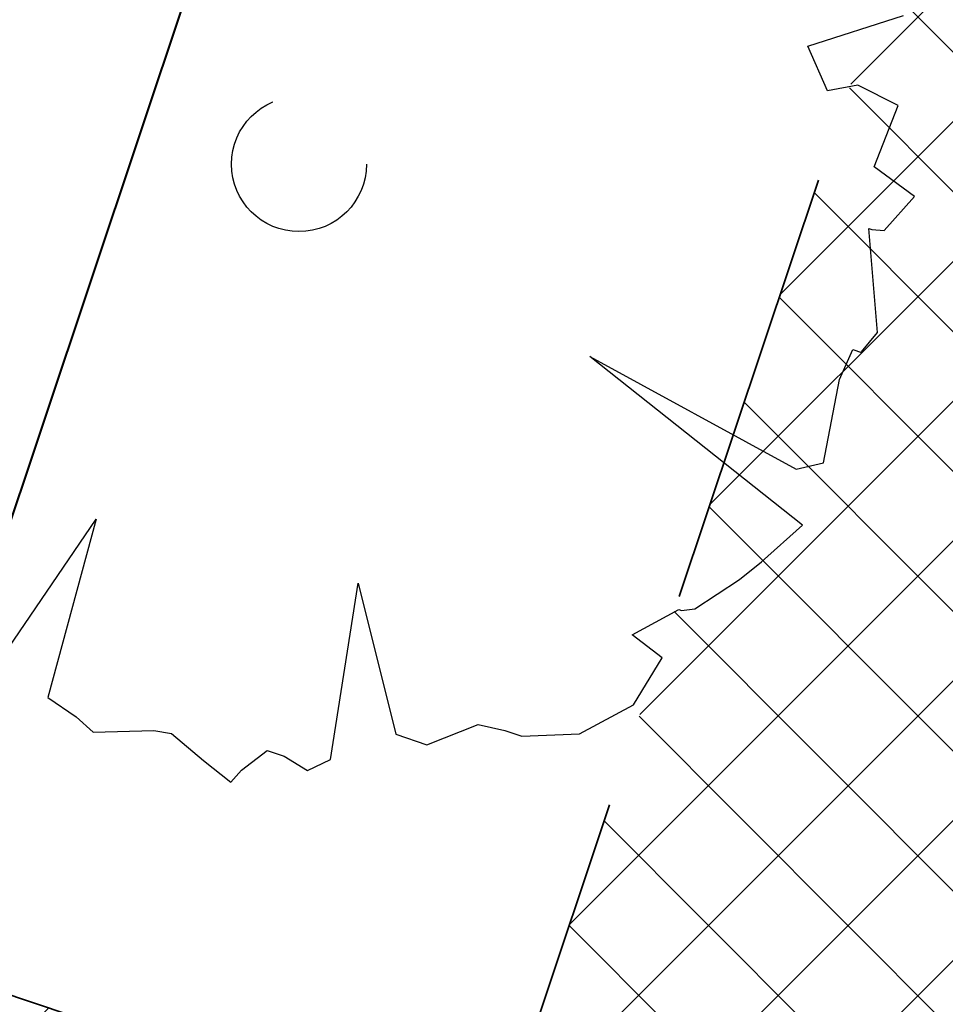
# Model space of a CAD drawing. Header units: metres. Extents: x 6599594 to 6600699, y 5687867 to 5691114.
# Tile 174 of 256: x 6599945.96 to 6599948.06, y 5688868.37 to 5688870.61. Entities that reach past the tile are written whole.
import ezdxf

# ---------------------------------------------------------------- set-up
doc = ezdxf.new("R2010")
doc.units = ezdxf.units.M
doc.header["$MEASUREMENT"] = 0
for name, pattern in [('1', [0]), ('3_EGBZ', [1.5, 1, -0.5]), ('BTO', [0]), ('BUG', [1.5, 1, -0.5])]:
    doc.linetypes.add(name, pattern=pattern)
for name, color, linetype, lineweight in [('_dren', 30, '3_EGBZ', 40), ('_kolor chodnik', 50, '1', 5), ('_kolor jezdnia', 4, '1', 0), ('_kolor pobocze', 211, '1', 5), ('_kolor zjazdy kostka', 7, '1', 5), ('_kolor zjazdy tłuczeń', 30, '1', 5), ('_kolor ścieżka @ 1', 10, '1', 0), ('_nasadzenia', 72, 'BUG', 30), ('_obrzeze', 10, 'BUG', 35), ('_podział mój', 201, 'BTO', 40)]:
    doc.layers.add(name, color=color, linetype=linetype, lineweight=lineweight)
doc.layers.add('RS-drzewa projektowane', color=7, linetype='CONTINUOUS')
pattern_1 = [(45, (0, 0), (-0.1414213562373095, 0.1414213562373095), []), (135, (0, 0), (-0.1414213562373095, -0.1414213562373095), [])]

# ---------------------------------------------------------------- blocks, each defined once
blk = doc.blocks.new('d2')
at = {"layer": '_nasadzenia'}
for p, q in [((-293017.5911168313, 28214.7988722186), (-293017.262052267, 28214.90370684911)), ((-293017.5240193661, 28214.64558719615), (-293017.5911168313, 28214.7988722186)), ((-293017.4198706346, 28214.66431921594), (-293017.5240193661, 28214.64558719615)), ((-293017.2806340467, 28214.59501953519), (-293017.4198706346, 28214.66431921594)), ((-293017.3634804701, 28214.38433277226), (-293017.2806340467, 28214.59501953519)), ((-293017.2244893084, 28214.28252699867), (-293017.3634804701, 28214.38433277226)), ((-293017.3293743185, 28214.16627670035), (-293017.2244893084, 28214.28252699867)), ((-293017.3515251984, 28213.81535557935), (-293017.3813259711, 28214.17316373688)), ((-293017.3813259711, 28214.17316373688), (-293017.3716003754, 28214.16984078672)), ((-293017.3716003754, 28214.16984078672), (-293017.3293743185, 28214.16627670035)), ((-293017.4071456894, 28213.74987151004), (-293017.3515251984, 28213.81535557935)), ((-293017.4827541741, 28213.65378966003), (-293017.4364681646, 28213.75747156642)), ((-293017.4364681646, 28213.75747156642), (-293017.4072913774, 28213.74750271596)), ((-293018.340181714, 28213.73353405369), (-293017.6313377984, 28213.34606689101)), ((-293017.6100354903, 28213.15411214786), (-293018.340181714, 28213.73353405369)), ((-293017.5369146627, 28213.36812186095), (-293017.4827541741, 28213.65378966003)), ((-293017.6313377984, 28213.34606689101), (-293017.5369146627, 28213.36812186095)), ((-293020.4486406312, 28212.57052589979), (-293020.0360262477, 28213.17468230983)), ((-293020.0360262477, 28213.17468230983), (-293020.2016862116, 28212.5621920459)), ((-293017.7507446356, 28213.02837527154), (-293017.6100354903, 28213.15411214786)), ((-293017.8259620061, 28212.96716830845), (-293017.7507446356, 28213.02837527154)), ((-293017.9794749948, 28212.86753276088), (-293017.8259620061, 28212.96716830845)), ((-293019.2314686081, 28212.35019368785), (-293019.1358041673, 28212.95519975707)), ((-293019.1358041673, 28212.95519975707), (-293019.0065527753, 28212.43629629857)), ((-293018.0250247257, 28212.86136913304), (-293017.9794749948, 28212.86753276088)), ((-293018.1946652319, 28212.7781072), (-293018.0347503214, 28212.86469208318)), ((-293018.0347503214, 28212.86469208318), (-293018.0250247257, 28212.86136913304)), ((-293018.0912527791, 28212.69932094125), (-293018.1946652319, 28212.7781072)), ((-293018.1899812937, 28212.53751388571), (-293018.0912527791, 28212.69932094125)), ((-293020.2016862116, 28212.5621920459), (-293020.1046756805, 28212.49645645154)), ((-293018.3759947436, 28212.43811947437), (-293018.1899812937, 28212.53751388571)), ((-293020.1046756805, 28212.49645645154), (-293020.0465675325, 28212.44401265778)), ((-293018.8995712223, 28212.3997438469), (-293018.7235287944, 28212.46995511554)), ((-293018.7235287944, 28212.46995511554), (-293018.6326747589, 28212.4497762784)), ((-293020.0465675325, 28212.44401265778), (-293019.8385154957, 28212.44897060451)), ((-293019.8385154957, 28212.44897060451), (-293019.7768382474, 28212.43876061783)), ((-293019.7768382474, 28212.43876061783), (-293019.6670238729, 28212.34692369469)), ((-293019.0065527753, 28212.43629629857), (-293018.8995712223, 28212.3997438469)), ((-293018.6326747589, 28212.4497762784), (-293018.5743211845, 28212.42983857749)), ((-293018.5743211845, 28212.42983857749), (-293018.3759947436, 28212.43811947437)), ((-293019.5372674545, 28212.31345305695), (-293019.4490008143, 28212.38106478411)), ((-293019.4490008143, 28212.38106478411), (-293019.3906472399, 28212.3611270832)), ((-293019.3906472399, 28212.3611270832), (-293019.3097642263, 28212.31176510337)), ((-293019.6670238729, 28212.34692369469), (-293019.5733370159, 28212.2714603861)), ((-293019.3097642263, 28212.31176510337), (-293019.2314686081, 28212.35019368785)), ((-293019.5733370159, 28212.2714603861), (-293019.5372674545, 28212.31345305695))]:
    blk.add_line(p, q, dxfattribs=at)
blk.add_circle((-293019.3393299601, 28214.3936584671), 0.2317757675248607, dxfattribs=at)
blk = doc.blocks.new('hhh')
at = {"layer": '_podział mój'}
blk.add_line((6600012.715234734, 5689068.962127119), (6599853.466151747, 5688593.232024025), dxfattribs=at)

msp = doc.modelspace()

# ---------------------------------------------------------------- hatches: boundary and pattern name
at = {"layer": '_kolor chodnik'}
h = msp.add_hatch(dxfattribs=at)
h.set_pattern_fill('ANSI37', color=256, scale=1.6)
h.set_pattern_definition(pattern_1)
h.paths.add_polyline_path([(6599849.938171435, 5688542.085872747), (6599852.232147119, 5688548.938742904), (6599853.573135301, 5688548.489851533), (6599853.827082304, 5688549.248475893), (6599851.793849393, 5688549.929093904), (6599849.895278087, 5688548.982823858), (6599847.823506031, 5688542.793750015)])
edge = h.paths.add_edge_path()
edge.add_line((6600018.106075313, 5689087.454911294), (6600022.42781917, 5689091.229234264))
edge.add_line((6600022.42781917, 5689091.229234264), (6600020.233254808, 5689093.742094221))
edge.add_line((6600020.233254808, 5689093.742094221), (6600017.159471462, 5689091.057656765))
edge.add_arc((6600023.275194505, 5689085.385140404), 8.34143334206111, 137.1531558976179, 148.8016577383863)
edge.add_line((6600016.140105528, 5689089.706021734), (6600018.106075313, 5689087.454911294))
h.paths.add_polyline_path([(6600038.501784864, 5689187.59229436), (6600037.906968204, 5689187.700586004), (6600037.638296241, 5689186.224843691), (6600038.240083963, 5689186.115282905)])
h.paths.add_polyline_path([(6600069.098302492, 5689360.276020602), (6600068.321239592, 5689360.413462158), (6600068.064048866, 5689358.936495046), (6600068.836639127, 5689358.799546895)])
h.paths.add_polyline_path([(6600082.393785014, 5689362.950258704), (6600082.941124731, 5689366.103121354), (6600081.481377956, 5689366.361351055), (6600080.923159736, 5689363.210828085)])
h.paths.add_polyline_path([(6600074.022236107, 5689388.065861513), (6600072.983907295, 5689388.249860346), (6600072.723374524, 5689386.772538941), (6600073.760538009, 5689386.588865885)])
h.paths.add_polyline_path([(6600105.602402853, 5689486.45426531), (6600106.738797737, 5689489.760539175), (6600105.28818975, 5689490.281952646), (6600104.132785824, 5689486.965912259)])
h.paths.add_polyline_path([(6600132.519778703, 5689678.737346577), (6600131.636986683, 5689678.922259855), (6600131.330470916, 5689677.453953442), (6600132.212256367, 5689677.269208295)])
h.paths.add_polyline_path([(6600156.649397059, 5689798.7449027), (6600156.48800471, 5689797.95886096), (6600157.450195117, 5689797.757316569), (6600157.615023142, 5689798.542205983)])
h.paths.add_polyline_path([(6600189.055358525, 5689948.643107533), (6600187.902868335, 5689948.884512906), (6600187.600024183, 5689947.417400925), (6600188.748131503, 5689947.176379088)])
edge = h.paths.add_edge_path()
edge.add_line((6600204.459383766, 5690032.969035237), (6600204.153258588, 5690031.227801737))
edge.add_arc((6600202.328347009, 5690027.299936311), 4.331100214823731, 41.853001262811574, 65.08011546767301, ccw=False)
edge.add_arc((6600032.903931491, 5690051.979071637), 174.020003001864, 352.8070218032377, 353.495463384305)
edge.add_arc((6600202.372679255, 5690027.343587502), 5.999999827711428, 55.12102442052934, 69.64815978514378)
edge = h.paths.add_edge_path()
edge.add_line((6600205.046027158, 5690040.265402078), (6600204.972740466, 5690038.483452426))
edge.add_arc((6600203.986269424, 5690044.401803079), 5.999999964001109, 279.4630688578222, 294.9140560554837)
edge.add_line((6600206.513819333, 5690038.960158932), (6600206.607027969, 5690041.030672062))
edge.add_arc((6600203.986269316, 5690044.401803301), 4.270000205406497, 284.3702444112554, 307.86193139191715, ccw=False)
edge = h.paths.add_edge_path()
edge.add_arc((6600203.547470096, 5690044.558759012), 6.446878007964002, 324.43500910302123, 356.20133685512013, ccw=False)
edge.add_arc((6600203.986269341, 5690044.401803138), 6.000000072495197, 323.2169970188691, 357.4193489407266)
h.paths.add_polyline_path([(6600208.910055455, 5690121.713696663), (6600208.146285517, 5690121.748120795), (6600207.125602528, 5690121.794124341), (6600209.971605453, 5690121.665851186)])
edge = h.paths.add_edge_path()
edge.add_line((6600238.769818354, 5690481.648294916), (6600240.338176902, 5690490.87374652))
edge.add_line((6600240.338176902, 5690490.87374652), (6600241.251295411, 5690510.829461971))
edge.add_line((6600241.251295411, 5690510.829461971), (6600239.524022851, 5690510.928942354))
edge.add_line((6600239.524022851, 5690510.928942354), (6600238.633343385, 5690491.167757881))
edge.add_line((6600238.633343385, 5690491.167757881), (6600234.579716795, 5690467.661262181))
edge.add_line((6600234.579716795, 5690467.661262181), (6600234.449796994, 5690464.966873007))
edge.add_arc((6600242.443669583, 5690464.607462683), 8.001948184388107, 177.4256737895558, 268.2543056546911)
edge.add_line((6600242.199903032, 5690456.609228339), (6600242.216657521, 5690457.359274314))
edge.add_line((6600242.216657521, 5690457.359274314), (6600242.305257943, 5690458.836738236))
edge.add_arc((6600242.444504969, 5690464.607952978), 5.772894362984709, 177.0298084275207, 268.6178439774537, ccw=False)
edge.add_line((6600236.679365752, 5690464.907083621), (6600236.951876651, 5690470.95443634))
edge.add_line((6600236.951876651, 5690470.95443634), (6600238.15078669, 5690478.210832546))
edge.add_line((6600238.15078669, 5690478.210832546), (6600238.769818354, 5690481.648294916))
h.paths.add_polyline_path([(6600238.769818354, 5690481.648294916), (6600238.15078669, 5690478.210832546), (6600239.670056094, 5690477.930590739), (6600240.266710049, 5690481.376366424)])
edge = h.paths.add_edge_path()
edge.add_line((6600223.366500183, 5690460.339976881), (6600223.278629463, 5690457.997544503))
edge.add_arc((6600220.967166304, 5690465.656339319), 7.999999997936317, 286.7940807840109, 300.2738222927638)
edge.add_line((6600225.000231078, 5690458.747331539), (6600225.240084, 5690461.623695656))
edge.add_arc((6600221.105749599, 5690465.648640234), 5.76999998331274, 293.06724424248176, 315.7681070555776, ccw=False)
edge = h.paths.add_edge_path()
edge.add_arc((6600220.025145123, 5690444.676291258), 5.770000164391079, 37.996647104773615, 59.94382588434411, ccw=False)
edge.add_line((6600224.572175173, 5690448.22839199), (6600224.817793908, 5690451.081798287))
edge.add_arc((6600220.025145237, 5690444.676291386), 7.999999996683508, 53.19588653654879, 68.15166733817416)
edge.add_line((6600223.00235276, 5690452.101669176), (6600222.91504296, 5690449.670427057))
edge = h.paths.add_edge_path()
edge.add_arc((6600221.105749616, 5690465.648640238), 7.999999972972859, 328.0222308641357, 357.0132597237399)
edge.add_line((6600229.094882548, 5690465.23180147), (6600229.218816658, 5690467.593604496))
edge.add_line((6600229.218816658, 5690467.593604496), (6600228.218919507, 5690467.645774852))
edge.add_line((6600228.218919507, 5690467.645774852), (6600227.891778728, 5690461.411918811))
h.paths.add_polyline_path([(6600200.980142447, 5690012.236744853), (6600202.317278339, 5690011.956662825), (6600202.522293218, 5690012.935421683), (6600201.182321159, 5690013.216097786)])
h.paths.add_polyline_path([(6600196.457878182, 5689983.98337835), (6600195.202332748, 5689984.246370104), (6600194.899091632, 5689982.777335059), (6600196.150355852, 5689982.515240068)])
edge = h.paths.add_edge_path()
edge.add_line((6600112.305909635, 5689517.991018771), (6600112.691041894, 5689519.807934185))
edge.add_line((6600112.691041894, 5689519.807934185), (6600113.245521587, 5689522.423769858))
edge.add_line((6600113.245521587, 5689522.423769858), (6600111.553124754, 5689522.782507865))
edge.add_line((6600111.553124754, 5689522.782507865), (6600107.405864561, 5689503.21722655))
edge.add_line((6600107.405864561, 5689503.21722655), (6600099.494506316, 5689480.361667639))
edge.add_line((6600099.494506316, 5689480.361667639), (6600099.182814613, 5689478.891218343))
edge.add_arc((6600107.008997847, 5689477.232359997), 8.000059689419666, 168.0325629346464, 257.7529108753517)
edge.add_line((6600105.311960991, 5689469.414366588), (6600105.784990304, 5689471.593619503))
edge.add_arc((6600107.008927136, 5689477.232314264), 5.769999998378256, 168.0321375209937, 257.7533362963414, ccw=False)
edge.add_line((6600101.364343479, 5689478.42879883), (6600101.647245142, 5689479.76342708))
edge.add_line((6600101.647245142, 5689479.76342708), (6600104.132785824, 5689486.965912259))
edge.add_line((6600104.132785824, 5689486.965912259), (6600105.28818975, 5689490.281952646))
edge.add_line((6600105.28818975, 5689490.281952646), (6600108.240043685, 5689498.809726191))
edge.add_line((6600108.240043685, 5689498.809726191), (6600112.305909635, 5689517.991018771))
h.paths.add_polyline_path([(6600136.009573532, 5689645.499114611), (6600138.333647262, 5689645.012304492), (6600138.661671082, 5689646.578318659), (6600134.869459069, 5689647.372651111)])
at = {"layer": '_kolor jezdnia'}
h = msp.add_hatch(dxfattribs=at)
h.set_pattern_fill('ANSI37', color=4, scale=3.5)
h.set_pattern_definition([(45, (0, 0), (-0.3093592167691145, 0.3093592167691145), []), (135, (0, 0), (-0.3093592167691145, -0.3093592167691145), [])])
edge = h.paths.add_edge_path()
edge.add_line((6599833.066047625, 5688539.933393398), (6599850.649511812, 5688527.983462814))
edge.add_arc((6599857.337592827, 5688536.653968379), 10.95025544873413, 169.5012687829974, 232.3548431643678, ccw=False)
edge.add_arc((6599858.085851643, 5688536.618142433), 11.69295282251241, 162.2507788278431, 169.9967502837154, ccw=False)
edge.add_line((6599846.949484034, 5688540.182754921), (6599847.823506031, 5688542.793750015))
edge.add_line((6599847.823506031, 5688542.793750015), (6599849.895278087, 5688548.982823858))
edge.add_line((6599849.895278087, 5688548.982823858), (6599852.434748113, 5688556.56906746))
edge.add_line((6599852.434748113, 5688556.56906746), (6599928.48625871, 5688783.760284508))
edge.add_line((6599928.48625871, 5688783.760284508), (6599931.025728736, 5688791.34652811))
edge.add_line((6599931.025728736, 5688791.34652811), (6599996.657773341, 5688987.411326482))
edge.add_line((6599996.657773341, 5688987.411326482), (6599999.197243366, 5688994.997570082))
edge.add_line((6599999.197243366, 5688994.997570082), (6600021.930100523, 5689062.908193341))
edge.add_line((6600021.930100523, 5689062.908193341), (6600017.620224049, 5689067.371531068))
edge.add_line((6600017.620224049, 5689067.371531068), (6600016.714558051, 5689064.654078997))
edge.add_line((6600016.714558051, 5689064.654078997), (6600012.423620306, 5689051.835617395))
edge.add_line((6600012.423620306, 5689051.835617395), (6600009.884150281, 5689044.249373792))
edge.add_line((6600009.884150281, 5689044.249373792), (6599977.53516164, 5688947.612159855))
edge.add_line((6599977.53516164, 5688947.612159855), (6599974.995691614, 5688940.025916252))
edge.add_line((6599974.995691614, 5688940.025916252), (6599942.096912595, 5688841.746295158))
edge.add_line((6599942.096912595, 5688841.746295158), (6599939.557442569, 5688834.160051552))
edge.add_line((6599939.557442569, 5688834.160051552), (6599882.679288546, 5688664.246042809))
edge.add_line((6599882.679288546, 5688664.246042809), (6599880.139818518, 5688656.659799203))
edge.add_line((6599880.139818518, 5688656.659799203), (6599852.46454386, 5688573.984527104))
edge.add_line((6599852.46454386, 5688573.984527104), (6599842.470137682, 5688544.127903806))
edge.add_arc((6599835.706422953, 5688546.652910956), 7.219660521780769, 248.5480913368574, 339.52856074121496, ccw=False)
h.paths.add_polyline_path([(6600044.653202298, 5689172.271628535), (6600046.276244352, 5689181.431901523), (6600047.759199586, 5689189.801539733), (6600051.0603021, 5689208.432603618), (6600052.368792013, 5689215.817578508), (6600054.808584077, 5689229.587499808), (6600056.11707399, 5689236.972474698), (6600057.346666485, 5689243.912161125), (6600058.655146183, 5689251.297078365), (6600058.831439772, 5689252.292060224), (6600060.098987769, 5689259.445963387), (6600060.139929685, 5689259.677035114), (6600061.407468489, 5689266.830886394), (6600072.329030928, 5689328.470998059), (6600073.637511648, 5689335.855921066), (6600077.337304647, 5689356.73715072), (6600078.820259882, 5689365.106788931), (6600081.142794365, 5689378.214921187), (6600082.538516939, 5689386.092227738), (6600095.187867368, 5689457.483787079), (6600091.082877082, 5689465.8405575), (6600089.043088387, 5689454.328211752), (6600087.870641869, 5689447.711051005), (6600087.560133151, 5689445.958573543), (6600086.562151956, 5689440.326076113), (6600082.433200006, 5689417.022719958), (6600080.95024477, 5689408.65308175), (6600077.202698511, 5689387.502337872), (6600075.719743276, 5689379.132699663), (6600073.469199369, 5689366.430874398), (6600071.986244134, 5689358.061236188), (6600069.98686466, 5689346.776955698), (6600068.591142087, 5689338.899649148), (6600065.559290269, 5689321.78820693), (6600064.163567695, 5689313.910900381), (6600059.719426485, 5689288.828650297), (6600058.323703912, 5689280.951343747), (6600057.563846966, 5689276.662793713), (6600056.168124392, 5689268.785487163), (6600054.804920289, 5689261.091711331), (6600053.409197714, 5689253.21440478), (6600053.264817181, 5689252.399536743), (6600051.869094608, 5689244.522230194), (6600051.183555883, 5689240.653124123), (6600049.787833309, 5689232.775817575), (6600046.593849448, 5689214.749319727), (6600045.198126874, 5689206.872013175), (6600044.41754409, 5689202.466488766), (6600042.934588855, 5689194.096850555), (6600036.429952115, 5689157.38538759), (6600034.946996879, 5689149.01574938), (6600030.579776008, 5689124.367629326), (6600027.529365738, 5689107.151445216), (6600024.895072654, 5689094.014582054), (6600030.583685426, 5689094.264316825), (6600032.945013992, 5689106.191885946), (6600043.170247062, 5689163.901990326)])
edge = h.paths.add_edge_path()
edge.add_line((6600111.106812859, 5689535.144351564), (6600111.256844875, 5689535.85214863))
edge.add_line((6600111.256844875, 5689535.85214863), (6600112.915748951, 5689543.678261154))
edge.add_line((6600112.915748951, 5689543.678261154), (6600117.304772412, 5689564.384094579))
edge.add_line((6600117.304772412, 5689564.384094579), (6600119.067357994, 5689572.699339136))
edge.add_line((6600119.067357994, 5689572.699339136), (6600120.087667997, 5689577.512794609))
edge.add_line((6600120.087667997, 5689577.512794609), (6600121.642890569, 5689584.849775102))
edge.add_line((6600121.642890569, 5689584.849775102), (6600128.436769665, 5689616.900852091))
edge.add_line((6600128.436769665, 5689616.900852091), (6600129.991992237, 5689624.237832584))
edge.add_line((6600129.991992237, 5689624.237832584), (6600132.660554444, 5689636.827148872))
edge.add_line((6600132.660554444, 5689636.827148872), (6600133.208838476, 5689639.444704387))
edge.add_line((6600133.208838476, 5689639.444704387), (6600134.848957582, 5689647.274775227))
edge.add_line((6600134.848957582, 5689647.274775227), (6600138.97649476, 5689666.979995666))
edge.add_line((6600138.97649476, 5689666.979995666), (6600140.51410642, 5689674.320687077))
edge.add_line((6600140.51410642, 5689674.320687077), (6600145.209128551, 5689696.735129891))
edge.add_line((6600145.209128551, 5689696.735129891), (6600146.746740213, 5689704.075821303))
edge.add_line((6600146.746740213, 5689704.075821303), (6600151.462308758, 5689726.588354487))
edge.add_line((6600151.462308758, 5689726.588354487), (6600152.999920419, 5689733.929045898))
edge.add_line((6600152.999920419, 5689733.929045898), (6600155.244070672, 5689744.642813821))
edge.add_line((6600155.244070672, 5689744.642813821), (6600156.781682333, 5689751.983505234))
edge.add_line((6600156.781682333, 5689751.983505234), (6600161.635515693, 5689775.156126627))
edge.add_line((6600161.635515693, 5689775.156126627), (6600163.378142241, 5689783.475576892))
edge.add_line((6600163.378142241, 5689783.475576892), (6600163.850769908, 5689785.731942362))
edge.add_line((6600163.850769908, 5689785.731942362), (6600167.028500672, 5689800.902704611))
edge.add_line((6600167.028500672, 5689800.902704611), (6600179.49088801, 5689860.399222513))
edge.add_line((6600179.49088801, 5689860.399222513), (6600181.233514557, 5689868.718672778))
edge.add_line((6600181.233514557, 5689868.718672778), (6600181.84713393, 5689871.648144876))
edge.add_line((6600181.84713393, 5689871.648144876), (6600183.384745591, 5689878.988836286))
edge.add_line((6600183.384745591, 5689878.988836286), (6600184.935818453, 5689886.393792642))
edge.add_line((6600184.935818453, 5689886.393792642), (6600186.575937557, 5689894.223863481))
edge.add_line((6600186.575937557, 5689894.223863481), (6600194.05133812, 5689929.912074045))
edge.add_line((6600194.05133812, 5689929.912074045), (6600195.691457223, 5689937.742144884))
edge.add_line((6600195.691457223, 5689937.742144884), (6600202.915799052, 5689972.231779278))
edge.add_line((6600202.915799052, 5689972.231779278), (6600204.555918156, 5689980.061850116))
edge.add_line((6600204.555918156, 5689980.061850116), (6600206.062781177, 5689987.255744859))
edge.add_line((6600206.062781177, 5689987.255744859), (6600207.702900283, 5689995.085815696))
edge.add_line((6600207.702900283, 5689995.085815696), (6600210.232559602, 5690007.162628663))
edge.add_line((6600210.232559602, 5690007.162628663), (6600211.694938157, 5690014.144150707))
edge.add_arc((6600028.177652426, 5690052.584442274), 187.5000004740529, 348.1696294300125, 357.4195276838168)
edge.add_line((6600215.487522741, 5690044.142720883), (6600208.310270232, 5690026.480446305))
edge.add_arc((6600032.903933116, 5690051.97907145), 177.2500013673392, 348.1696294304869, 351.7289130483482, ccw=False)
edge.add_line((6600206.38894146, 5690015.640182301), (6600205.966941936, 5690013.625519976))
edge.add_line((6600205.966941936, 5690013.625519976), (6600204.326822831, 5690005.795449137))
edge.add_line((6600204.326822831, 5690005.795449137), (6600197.076961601, 5689971.183982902))
edge.add_line((6600197.076961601, 5689971.183982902), (6600195.334335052, 5689962.864532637))
edge.add_line((6600195.334335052, 5689962.864532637), (6600193.44722506, 5689953.855305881))
edge.add_line((6600193.44722506, 5689953.855305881), (6600191.909227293, 5689946.512771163))
edge.add_line((6600191.909227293, 5689946.512771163), (6600185.496844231, 5689915.899498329))
edge.add_line((6600185.496844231, 5689915.899498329), (6600183.856521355, 5689908.068454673))
edge.add_line((6600183.856521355, 5689908.068454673), (6600182.066605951, 5689899.523243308))
edge.add_line((6600182.066605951, 5689899.523243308), (6600180.32407057, 5689891.204228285))
edge.add_line((6600180.32407057, 5689891.204228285), (6600174.320344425, 5689862.541919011))
edge.add_line((6600174.320344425, 5689862.541919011), (6600172.577809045, 5689854.222903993))
edge.add_line((6600172.577809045, 5689854.222903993), (6600163.663810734, 5689811.666703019))
edge.add_line((6600163.663810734, 5689811.666703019), (6600162.023782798, 5689803.837067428))
edge.add_line((6600162.023782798, 5689803.837067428), (6600160.924220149, 5689798.587659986))
edge.add_line((6600160.924220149, 5689798.587659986), (6600159.279208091, 5689790.734229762))
edge.add_line((6600159.279208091, 5689790.734229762), (6600157.107250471, 5689780.365115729))
edge.add_line((6600157.107250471, 5689780.365115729), (6600155.462238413, 5689772.511685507))
edge.add_line((6600155.462238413, 5689772.511685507), (6600153.380318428, 5689762.572418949))
edge.add_line((6600153.380318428, 5689762.572418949), (6600151.735124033, 5689754.718118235))
edge.add_line((6600151.735124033, 5689754.718118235), (6600148.586504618, 5689739.686336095))
edge.add_line((6600148.586504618, 5689739.686336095), (6600146.885007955, 5689731.563243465))
edge.add_line((6600146.885007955, 5689731.563243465), (6600141.75088822, 5689707.052510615))
edge.add_line((6600141.75088822, 5689707.052510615), (6600140.110896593, 5689699.223048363))
edge.add_line((6600140.110896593, 5689699.223048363), (6600133.483561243, 5689667.583574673))
edge.add_line((6600133.483561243, 5689667.583574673), (6600131.860394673, 5689659.834436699))
edge.add_line((6600131.860394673, 5689659.834436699), (6600131.740984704, 5689659.26436315))
edge.add_line((6600131.740984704, 5689659.26436315), (6600130.117814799, 5689651.515209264))
edge.add_line((6600130.117814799, 5689651.515209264), (6600127.27873359, 5689637.961189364))
edge.add_line((6600127.27873359, 5689637.961189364), (6600126.924568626, 5689636.290366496))
edge.add_line((6600126.924568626, 5689636.290366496), (6600125.166244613, 5689627.995226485))
edge.add_line((6600125.166244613, 5689627.995226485), (6600118.009503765, 5689594.232298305))
edge.add_line((6600118.009503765, 5689594.232298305), (6600116.25117975, 5689585.937158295))
edge.add_line((6600116.25117975, 5689585.937158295), (6600113.665314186, 5689573.737975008))
edge.add_line((6600113.665314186, 5689573.737975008), (6600111.898534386, 5689565.402943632))
edge.add_line((6600111.898534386, 5689565.402943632), (6600104.889982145, 5689532.339115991))
edge.add_line((6600104.889982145, 5689532.339115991), (6600103.22663594, 5689524.492047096))
edge.add_line((6600103.22663594, 5689524.492047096), (6600096.623876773, 5689493.342605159))
edge.add_line((6600096.623876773, 5689493.342605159), (6600094.968986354, 5689485.535427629))
edge.add_line((6600094.968986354, 5689485.535427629), (6600094.300101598, 5689482.379870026))
edge.add_line((6600094.300101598, 5689482.379870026), (6600099.182814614, 5689478.891218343))
edge.add_line((6600099.182814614, 5689478.891218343), (6600099.494506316, 5689480.361667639))
edge.add_line((6600099.494506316, 5689480.361667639), (6600111.106812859, 5689535.144351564))
edge = h.paths.add_edge_path()
edge.add_arc((6600239.213891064, 5690851.400367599), 10.00000000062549, -2.8342403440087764, 76.13703556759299, ccw=False)
edge.add_line((6600249.201658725, 5690850.905901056), (6600249.082723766, 5690848.503524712))
edge.add_line((6600249.082723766, 5690848.503524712), (6600247.016487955, 5690806.767468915))
edge.add_line((6600247.016487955, 5690806.767468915), (6600246.092398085, 5690789.152178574))
edge.add_line((6600246.092398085, 5690789.152178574), (6600233.768116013, 5690572.015170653))
edge.add_line((6600233.768116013, 5690572.015170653), (6600228.959056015, 5690465.296202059))
edge.add_line((6600228.959056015, 5690465.296202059), (6600234.588724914, 5690465.017134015))
edge.add_line((6600234.588724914, 5690465.017134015), (6600239.262540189, 5690571.767576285))
edge.add_line((6600239.262540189, 5690571.767576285), (6600252.50503885, 5690806.400146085))
edge.add_line((6600252.50503885, 5690806.400146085), (6600254.569211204, 5690848.094521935))
edge.add_arc((6600262.559425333, 5690847.6989487), 7.999999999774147, 76.13703557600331, 177.1657596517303, ccw=False)
edge.add_line((6600264.476229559, 5690855.465921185), (6600241.609896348, 5690861.109083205))
edge = h.paths.add_edge_path()
edge.add_line((6600250.031475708, 5690451.625307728), (6600250.231741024, 5690455.772579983))
edge.add_line((6600250.231741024, 5690455.772579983), (6600246.257763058, 5690456.417303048))
edge.add_line((6600246.257763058, 5690456.417303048), (6600242.171761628, 5690456.61060902))
edge.add_arc((6600242.563100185, 5690464.586983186), 7.985968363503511, 176.9123644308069, 267.1911945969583, ccw=False)
edge.add_line((6600234.588724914, 5690465.017134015), (6600228.959056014, 5690465.296202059))
edge.add_arc((6600220.965133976, 5690465.657286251), 8.002072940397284, 267.8289300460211, 357.413716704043, ccw=False)
edge.add_line((6600220.661989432, 5690457.660957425), (6600212.406915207, 5690458.119572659))
edge.add_line((6600212.406915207, 5690458.119572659), (6600208.431872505, 5690457.817501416))
edge.add_line((6600208.431872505, 5690457.817501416), (6600208.233912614, 5690454.548331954))
edge.add_line((6600208.233912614, 5690454.548331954), (6600212.129565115, 5690453.127270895))
edge.add_line((6600212.129565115, 5690453.127270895), (6600218.640548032, 5690452.76554962))
edge.add_line((6600218.640548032, 5690452.76554962), (6600216.486747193, 5690452.885205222))
edge.add_line((6600216.486747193, 5690452.885205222), (6600220.468905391, 5690452.663974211))
edge.add_arc((6600220.025145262, 5690444.676291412), 7.99999997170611, -0.3386579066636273, 86.8201700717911, ccw=False)
edge.add_line((6600228.025005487, 5690444.629006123), (6600227.803602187, 5690439.649256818))
edge.add_line((6600227.803602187, 5690439.649256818), (6600226.885525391, 5690435.936828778))
edge.add_line((6600226.885525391, 5690435.936828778), (6600225.534849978, 5690405.967249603))
edge.add_line((6600225.534849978, 5690405.967249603), (6600226.115199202, 5690402.187514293))
edge.add_line((6600226.115199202, 5690402.187514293), (6600213.445139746, 5690121.008786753))
edge.add_line((6600213.445139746, 5690121.008786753), (6600213.352800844, 5690118.960058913))
edge.add_line((6600213.352800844, 5690118.960058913), (6600209.980184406, 5690044.131649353))
edge.add_arc((6600203.98626942, 5690044.401803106), 5.999999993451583, 257.4162346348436, 357.41934921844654, ccw=False)
edge.add_line((6600202.679069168, 5690038.545931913), (6600201.589735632, 5690033.666039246))
edge.add_line((6600201.589735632, 5690033.666039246), (6600203.67987942, 5690033.199458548))
edge.add_arc((6600202.372679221, 5690027.343587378), 5.999999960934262, -8.27108729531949, 77.41623506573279, ccw=False)
edge.add_line((6600208.310270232, 5690026.480446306), (6600215.487522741, 5690044.142720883))
edge.add_line((6600215.487522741, 5690044.142720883), (6600216.199687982, 5690059.9446614))
edge.add_line((6600216.199687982, 5690059.9446614), (6600216.537356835, 5690067.437056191))
edge.add_line((6600216.537356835, 5690067.437056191), (6600223.893528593, 5690230.66011469))
edge.add_line((6600223.893528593, 5690230.66011469), (6600224.231197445, 5690238.152509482))
edge.add_line((6600224.231197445, 5690238.152509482), (6600233.507835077, 5690443.987992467))
edge.add_arc((6600241.499722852, 5690443.627812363), 7.999999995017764, 87.29208981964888, 177.4195277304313, ccw=False)
edge.add_line((6600241.877677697, 5690451.618879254), (6600246.021541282, 5690451.422886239))
edge.add_line((6600246.021541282, 5690451.422886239), (6600246.427694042, 5690451.44338883))
edge.add_line((6600246.427694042, 5690451.44338883), (6600246.79397003, 5690451.461878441))
edge.add_line((6600246.79397003, 5690451.461878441), (6600250.031475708, 5690451.625307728))
edge = h.paths.add_edge_path()
edge.add_line((6600007.33756506, 5689086.20374581), (6600006.980466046, 5689080.740822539))
edge.add_line((6600006.980466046, 5689080.740822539), (6600007.229745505, 5689080.720859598))
edge.add_line((6600007.229745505, 5689080.720859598), (6600008.093335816, 5689080.601653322))
edge.add_line((6600008.093335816, 5689080.601653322), (6600008.702681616, 5689080.53831051))
edge.add_arc((6600008.140193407, 5689070.554142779), 9.999999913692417, -18.557800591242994, 86.77547804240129, ccw=False)
edge.add_line((6600017.620224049, 5689067.371531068), (6600021.930100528, 5689062.908193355))
edge.add_arc((6599734.83819726, 5689159.011261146), 302.7499967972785, 341.4922000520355, 343.8640860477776)
edge.add_arc((6600034.895369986, 5689072.315877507), 9.581213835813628, 98.63328270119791, 164.5273290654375, ccw=False)
edge.add_line((6600033.457137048, 5689081.788529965), (6600033.832640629, 5689081.798737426))
edge.add_line((6600033.832640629, 5689081.798737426), (6600034.422462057, 5689082.05700874))
edge.add_line((6600034.422462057, 5689082.05700874), (6600036.833623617, 5689082.139040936))
edge.add_line((6600036.833623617, 5689082.139040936), (6600036.730225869, 5689087.148851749))
edge.add_line((6600036.730225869, 5689087.148851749), (6600036.579860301, 5689087.134303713))
edge.add_arc((6600036.479565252, 5689093.136286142), 6.002820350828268, 169.1687651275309, 270.9573417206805, ccw=False)
edge.add_line((6600030.583685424, 5689094.264316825), (6600024.895072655, 5689094.014582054))
edge.add_arc((6600015.200558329, 5689096.162123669), 9.929528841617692, 271.0943432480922, 347.5094668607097, ccw=False)
edge.add_arc((6600014.909438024, 5689089.646776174), 3.446070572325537, 264.4236009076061, 278.0194998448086, ccw=False)
edge.add_line((6600014.574573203, 5689086.217014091), (6600014.299554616, 5689086.232508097))
edge.add_line((6600014.299554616, 5689086.232508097), (6600010.474232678, 5689086.448019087))
edge.add_line((6600010.474232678, 5689086.448019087), (6600007.33756506, 5689086.20374581))
edge = h.paths.add_edge_path()
edge.add_line((6600105.490725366, 5689463.953528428), (6600106.927559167, 5689464.047234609))
edge.add_line((6600106.927559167, 5689464.047234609), (6600107.835, 5689468.66))
edge.add_line((6600107.835, 5689468.66), (6600105.311960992, 5689469.414366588))
edge.add_arc((6600107.008997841, 5689477.232359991), 8.000059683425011, 168.0325628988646, 257.75291091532, ccw=False)
edge.add_line((6600099.182814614, 5689478.891218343), (6600094.300101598, 5689482.379870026))
edge.add_arc((6600586.245114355, 5689378.104238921), 502.8750369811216, 168.032376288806, 169.9522165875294)
edge.add_line((6600091.082877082, 5689465.8405575), (6600095.187867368, 5689457.483787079))
edge.add_arc((6600103.065173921, 5689456.088064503), 8.000000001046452, 77.7533362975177, 169.9524553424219, ccw=False)
edge.add_line((6600104.762140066, 5689463.906012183), (6600105.490725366, 5689463.953528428))
at = {"layer": '_kolor pobocze'}
h = msp.add_hatch(dxfattribs=at)
h.set_pattern_fill('ANSI37', color=256, scale=1.6)
h.set_pattern_definition(pattern_1)
edge = h.paths.add_edge_path()
edge.add_line((6600035.926965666, 5689101.569442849), (6600036.046865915, 5689102.311543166))
edge.add_arc((6600058.171848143, 5689233.778275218), 133.3154772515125, 259.4578941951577, 260.4470163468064, ccw=False)
edge.add_line((6600033.780707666, 5689102.713067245), (6600032.142559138, 5689101.847662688))
edge.add_arc((6599734.838175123, 5689159.011266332), 302.7500195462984, 347.6801154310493, 349.11639019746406, ccw=False)
edge.add_arc((6600036.478170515, 5689093.133441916), 6.000000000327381, 167.68011541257, 271.5571101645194)
edge.add_line((6600036.64121064, 5689087.1356575), (6600036.730491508, 5689087.137804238))
edge.add_line((6600036.730491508, 5689087.137804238), (6600036.712463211, 5689087.887583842))
edge.add_line((6600036.712463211, 5689087.887583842), (6600036.559840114, 5689087.884077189))
edge.add_arc((6600036.482532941, 5689093.14290691), 5.259397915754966, 170.6455005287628, 270.8422131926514, ccw=False)
edge.add_arc((6600545.796425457, 5688991.216220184), 524.6691769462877, 167.9170060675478, 168.7028219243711, ccw=False)
edge.add_line((6600032.751078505, 5689101.044345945), (6600034.011432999, 5689101.917298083))
edge.add_line((6600034.011432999, 5689101.917298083), (6600035.926965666, 5689101.569442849))
edge = h.paths.add_edge_path()
edge.add_line((6600002.828843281, 5688994.032881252), (6600003.066918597, 5688994.74409159))
edge.add_line((6600003.066918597, 5688994.74409159), (6600001.227880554, 5688995.359703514))
edge.add_line((6600001.227880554, 5688995.359703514), (6600000.55876659, 5688996.702196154))
edge.add_line((6600000.55876659, 5688996.702196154), (6600022.641310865, 5689062.67011804))
edge.add_arc((6599734.838193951, 5689159.011262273), 303.5000002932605, 341.4922000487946, 343.8640860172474)
edge.add_arc((6600035.267451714, 5689072.092773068), 9.250000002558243, 91.55711016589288, 163.8640860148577, ccw=False)
edge.add_line((6600035.016098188, 5689081.339357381), (6600036.868703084, 5689081.389717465))
edge.add_line((6600036.868703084, 5689081.389717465), (6600036.850674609, 5689082.139504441))
edge.add_line((6600036.850674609, 5689082.139504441), (6600034.99571817, 5689082.089080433))
edge.add_arc((6600035.267451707, 5689072.092773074), 9.999999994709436, 91.55711014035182, 163.8640860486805)
edge.add_arc((6599734.838192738, 5689159.011262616), 302.7500015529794, 341.4922000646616, 343.8640860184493, ccw=False)
edge.add_line((6600021.930100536, 5689062.908193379), (6599999.748942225, 5688996.645678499))
edge.add_line((6599999.748942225, 5688996.645678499), (6600000.695212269, 5688994.747107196))
edge.add_line((6600000.695212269, 5688994.747107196), (6600002.828843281, 5688994.032881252))
h.paths.add_polyline_path([(6599971.7492186, 5688907.297112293), (6599971.084233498, 5688908.631320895), (6599997.822068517, 5688988.526766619), (6599999.164561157, 5688989.195880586), (6600001.003599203, 5688988.580268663), (6600001.241674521, 5688989.291479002), (6599999.108043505, 5688990.005704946), (6599997.209472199, 5688989.059434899), (6599970.270280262, 5688908.583087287), (6599971.216550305, 5688906.684515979), (6599973.350181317, 5688905.970290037), (6599973.588256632, 5688906.681500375)])
h.paths.add_polyline_path([(6599932.504667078, 5688790.060553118), (6599931.835553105, 5688791.403045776), (6599968.343406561, 5688900.4641754), (6599969.685899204, 5688901.133289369), (6599971.524937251, 5688900.517677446), (6599971.763012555, 5688901.228887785), (6599969.629381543, 5688901.94311373), (6599967.730810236, 5688900.996843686), (6599931.025728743, 5688791.34652811), (6599931.971998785, 5688789.447956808), (6599934.105629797, 5688788.73373086), (6599934.343705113, 5688789.4449412)])
at = {"layer": '_kolor zjazdy kostka'}
h = msp.add_hatch(dxfattribs=at)
h.set_pattern_fill('ANSI37', color=256, scale=1.6)
h.set_pattern_definition(pattern_1)
h.paths.add_polyline_path([(6600244.137440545, 5690813.934732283), (6600242.369522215, 5690814.022127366), (6600242.097568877, 5690808.528921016), (6600243.865482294, 5690808.441426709)])
h.paths.add_polyline_path([(6600247.012128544, 5690806.679412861), (6600247.442736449, 5690815.377295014), (6600247.393289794, 5690814.378518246), (6600247.113277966, 5690808.722537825)])
h.paths.add_polyline_path([(6600242.297085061, 5690788.088808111), (6600240.958726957, 5690788.155683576), (6600240.648818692, 5690782.664569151), (6600241.987258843, 5690782.599147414)])
h.paths.add_polyline_path([(6600245.558275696, 5690780.919298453), (6600246.037231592, 5690789.405686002), (6600244.985820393, 5690788.453468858), (6600244.612601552, 5690781.981345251)])
h.paths.add_polyline_path([(6600241.348405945, 5690723.711515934), (6600242.272017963, 5690722.691689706), (6600242.749709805, 5690731.155680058), (6600241.698138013, 5690730.203317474), (6600241.472690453, 5690726.27550499)])
h.paths.add_polyline_path([(6600225.772794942, 5690394.589141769), (6600224.731429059, 5690393.637598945), (6600224.461246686, 5690387.644646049), (6600225.412923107, 5690386.603142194)])
h.paths.add_polyline_path([(6600223.012390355, 5690333.280720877), (6600223.372595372, 5690341.272607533), (6600222.32835346, 5690340.318436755), (6600222.058239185, 5690334.324941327)])
h.paths.add_polyline_path([(6600215.496388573, 5690166.390602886), (6600215.856593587, 5690174.382489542), (6600214.812834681, 5690173.428760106), (6600214.542018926, 5690167.435062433)])
h.paths.add_polyline_path([(6600212.446537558, 5690121.053392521), (6600213.399499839, 5690120.010473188), (6600213.788744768, 5690128.503024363), (6600212.745135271, 5690127.54943145)])
h.paths.add_polyline_path([(6600209.977420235, 5690121.665589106), (6600210.225142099, 5690127.162117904), (6600207.346107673, 5690127.291879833), (6600207.119593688, 5690121.794395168)])
h.paths.add_polyline_path([(6600207.950178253, 5690070.725854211), (6600204.880846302, 5690070.828947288), (6600204.643784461, 5690065.333808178), (6600207.702521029, 5690065.204598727)])
h.paths.add_polyline_path([(6600200.981479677, 5690012.236464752), (6600199.969248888, 5690007.339980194), (6600201.282587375, 5690007.064882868), (6600202.31726072, 5690011.956666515)])
h.paths.add_polyline_path([(6600193.613960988, 5689970.406358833), (6600192.398010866, 5689970.660657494), (6600191.286205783, 5689965.274578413), (6600192.486379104, 5689965.023185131)])
h.paths.add_polyline_path([(6600189.061271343, 5689948.671423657), (6600189.98413328, 5689953.050774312), (6600188.818902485, 5689953.32186217), (6600187.908781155, 5689948.91282903)])
h.paths.add_polyline_path([(6600180.976201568, 5689915.317449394), (6600179.952861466, 5689910.421322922), (6600181.008474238, 5689910.200199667), (6600182.033843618, 5689915.09540201)])
h.paths.add_polyline_path([(6600176.508279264, 5689893.538690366), (6600177.476023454, 5689893.335973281), (6600178.603605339, 5689898.719146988), (6600177.636002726, 5689898.922290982)])
h.paths.add_polyline_path([(6600179.28182965, 5689859.401159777), (6600180.522246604, 5689860.211927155), (6600181.057490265, 5689860.561775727), (6600183.598022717, 5689860.029600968), (6600184.726606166, 5689865.412570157), (6600182.186324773, 5689865.943033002), (6600181.604764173, 5689866.832779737), (6600181.024456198, 5689867.720610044)])
h.paths.add_polyline_path([(6600160.200810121, 5689810.862606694), (6600159.232772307, 5689811.065842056), (6600158.207991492, 5689806.171529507), (6600159.175735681, 5689805.968812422)])
h.paths.add_polyline_path([(6600156.49391753, 5689797.987177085), (6600155.463416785, 5689793.068691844), (6600156.431160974, 5689792.865974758), (6600157.461419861, 5689797.784520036)])
edge = h.paths.add_edge_path()
edge.add_arc((6600173.111981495, 5689800.679690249), 5.999999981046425, 204.673115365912, 239.5411154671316, ccw=False)
edge.add_arc((6600173.162096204, 5689800.685330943), 6.047914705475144, 168.3203586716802, 204.5234866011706, ccw=False)
edge.add_line((6600167.239404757, 5689801.9096668), (6600163.651667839, 5689784.781499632))
edge.add_arc((6600169.524220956, 5689783.551410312), 5.999999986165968, 139.2146049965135, 168.1696294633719, ccw=False)
edge.add_arc((6600169.524220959, 5689783.551410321), 5.999999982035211, 96.80962310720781, 139.2146050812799, ccw=False)
edge.add_line((6600168.812796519, 5689789.509083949), (6600170.070461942, 5689795.507731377))
h.paths.add_polyline_path([(6600163.526364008, 5689776.866746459), (6600166.051243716, 5689776.337874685), (6600167.179826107, 5689781.720838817), (6600164.653945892, 5689782.249920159), (6600163.941148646, 5689783.340449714), (6600163.493329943, 5689784.025580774), (6600161.750703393, 5689775.706130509), (6600162.438017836, 5689776.155376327)])
h.paths.add_polyline_path([(6600152.614191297, 5689774.643430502), (6600153.639138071, 5689779.536616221), (6600152.646757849, 5689779.744928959), (6600151.646447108, 5689774.846147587)])
h.paths.add_polyline_path([(6600150.121074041, 5689767.466820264), (6600148.177624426, 5689758.16795459), (6600149.115997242, 5689757.971390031), (6600151.066362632, 5689767.268392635)])
h.paths.add_polyline_path([(6600142.970741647, 5689739.332500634), (6600141.888449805, 5689734.142420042), (6600144.036614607, 5689733.695518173), (6600145.123068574, 5689738.882330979)])
h.paths.add_polyline_path([(6600136.256357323, 5689701.052153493), (6600137.154085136, 5689700.864096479), (6600138.287960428, 5689706.274871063), (6600137.386492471, 5689706.464182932)])
h.paths.add_polyline_path([(6600130.081494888, 5689667.099389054), (6600129.212847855, 5689667.281639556), (6600128.083282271, 5689661.898895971), (6600128.953953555, 5689661.716447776)])
h.paths.add_polyline_path([(6600128.397394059, 5689659.030340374), (6600127.554144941, 5689659.207226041), (6600126.49340855, 5689653.810049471), (6600127.269860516, 5689653.647397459)])
h.paths.add_polyline_path([(6600134.990411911, 5689640.633636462), (6600137.30714639, 5689640.148363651), (6600138.339560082, 5689645.040620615), (6600136.015486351, 5689645.500958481), (6600135.435178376, 5689646.388788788), (6600134.8548704, 5689647.276619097), (6600133.214751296, 5689639.446548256), (6600134.102581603, 5689640.026856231)])
h.paths.add_polyline_path([(6600122.164164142, 5689634.294831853), (6600121.024067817, 5689628.914244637), (6600122.015114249, 5689628.705875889), (6600123.155614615, 5689634.086346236)])
h.paths.add_polyline_path([(6600114.54207576, 5689593.450769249), (6600113.493359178, 5689593.398339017), (6600112.364315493, 5689588.045694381), (6600113.29076438, 5689587.54753241)])
h.paths.add_polyline_path([(6600110.194543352, 5689572.941097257), (6600109.20781945, 5689573.148880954), (6600108.067717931, 5689567.768269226), (6600109.05014319, 5689567.535215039)])
h.paths.add_polyline_path([(6600119.083213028, 5689565.540446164), (6600119.089125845, 5689565.542290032), (6600121.462438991, 5689565.065690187), (6600122.598093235, 5689570.447168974), (6600120.229622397, 5689570.949214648), (6600119.651446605, 5689571.8119627), (6600119.073270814, 5689572.727655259), (6600117.310757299, 5689564.412754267)])
h.paths.add_polyline_path([(6600101.698666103, 5689532.937884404), (6600100.730666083, 5689533.141679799), (6600099.694214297, 5689528.250234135), (6600100.669121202, 5689528.045267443)])
h.paths.add_polyline_path([(6600094.064021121, 5689496.827028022), (6600093.080194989, 5689497.033910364), (6600092.036590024, 5689492.143967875), (6600093.038865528, 5689491.933250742)])
h.paths.add_polyline_path([(6600083.709836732, 5689453.74980843), (6600082.738586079, 5689448.336231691), (6600084.647281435, 5689448.027407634), (6600085.606840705, 5689453.416583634)])
h.paths.add_polyline_path([(6600084.434394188, 5689446.82589514), (6600083.348896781, 5689447.018140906), (6600082.567374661, 5689442.58660872), (6600083.649300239, 5689442.394910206)])
h.paths.add_polyline_path([(6600078.04194071, 5689410.721110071), (6600078.996952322, 5689416.137564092), (6600078.054833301, 5689416.304853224), (6600077.111232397, 5689410.886043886)])
h.paths.add_polyline_path([(6600072.911565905, 5689386.768652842), (6600071.960466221, 5689381.312635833), (6600072.800073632, 5689381.16322159), (6600073.766450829, 5689386.590709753)])
h.paths.add_polyline_path([(6600082.887400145, 5689379.432062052), (6600085.278102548, 5689379.03494316), (6600086.160383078, 5689383.956496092), (6600083.759726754, 5689384.355378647), (6600083.152078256, 5689385.224725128), (6600082.544429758, 5689386.094071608), (6600081.148707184, 5689378.216765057), (6600082.018053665, 5689378.824413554)])
h.paths.add_polyline_path([(6600080.731401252, 5689363.247695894), (6600080.041469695, 5689363.369939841), (6600079.433821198, 5689364.239286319), (6600078.8261727, 5689365.1086328), (6600077.343217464, 5689356.73899459), (6600078.212563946, 5689357.346643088), (6600079.081910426, 5689357.954291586), (6600081.429189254, 5689357.564866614), (6600082.388748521, 5689362.980514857)])
h.paths.add_polyline_path([(6600069.104215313, 5689360.304336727), (6600070.063917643, 5689365.720487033), (6600069.2708267, 5689365.861009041), (6600068.327152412, 5689360.441778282)])
h.paths.add_polyline_path([(6600066.550616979, 5689345.891799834), (6600065.546169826, 5689346.069805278), (6600064.677796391, 5689341.145792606), (6600065.678290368, 5689340.968483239)])
h.paths.add_polyline_path([(6600061.138656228, 5689321.077501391), (6600060.270282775, 5689316.15348863), (6600061.250715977, 5689315.979734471), (6600062.127590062, 5689320.902245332)])
h.paths.add_polyline_path([(6600055.325252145, 5689288.11325564), (6600054.456878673, 5689283.189242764), (6600055.410852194, 5689283.020177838), (6600056.283178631, 5689287.917022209)])
h.paths.add_polyline_path([(6600048.045675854, 5689182.819289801), (6600050.371939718, 5689182.407116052), (6600051.31444535, 5689187.67761207), (6600048.980409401, 5689188.064690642), (6600048.372760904, 5689188.934037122), (6600047.765112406, 5689189.803383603), (6600046.306982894, 5689181.603992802), (6600046.972918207, 5689182.069462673)])
h.paths.add_polyline_path([(6600040.943690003, 5689201.374141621), (6600039.339175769, 5689201.66987967), (6600038.429882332, 5689196.244216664), (6600039.984130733, 5689195.958493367)])
h.paths.add_polyline_path([(6600032.993704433, 5689156.473759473), (6600032.278185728, 5689156.600537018), (6600031.299242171, 5689151.188930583), (6600032.034145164, 5689151.058111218)])
h.paths.add_polyline_path([(6600026.309179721, 5689123.603833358), (6600025.417362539, 5689118.683970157), (6600026.271201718, 5689118.532684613), (6600027.143528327, 5689123.456001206)])
h.paths.add_polyline_path([(6600013.302986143, 5689054.462576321), (6600015.842456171, 5689062.048819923), (6600014.576741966, 5689061.417973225), (6600012.672139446, 5689055.728290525)])
h.paths.add_polyline_path([(6599974.547216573, 5688938.686171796), (6599977.086686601, 5688946.272415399), (6599975.820972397, 5688945.641568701), (6599973.916369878, 5688939.951886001)])
h.paths.add_polyline_path([(6599942.102825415, 5688841.748139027), (6599940.837111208, 5688841.117292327), (6599938.932508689, 5688835.427609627), (6599939.563355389, 5688834.161895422)])
h.paths.add_polyline_path([(6599882.685201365, 5688664.247886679), (6599881.419487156, 5688663.617039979), (6599879.514884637, 5688657.927357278), (6599880.145731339, 5688656.661643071)])
h.paths.add_polyline_path([(6599851.799762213, 5688549.930937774), (6599853.832995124, 5688549.250319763), (6599855.42016389, 5688553.991722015), (6599853.386930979, 5688554.672340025), (6599852.913795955, 5688555.621625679), (6599852.440660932, 5688556.570911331), (6599849.901190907, 5688548.984667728)])
h.paths.add_polyline_path([(6600233.581687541, 5690586.458647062), (6600234.520016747, 5690585.337735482), (6600234.976631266, 5690593.428266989), (6600233.922640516, 5690592.499827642)])
h.paths.add_polyline_path([(6600231.72837122, 5690526.750719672), (6600230.676277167, 5690525.793817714), (6600230.420013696, 5690519.782861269), (6600231.363586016, 5690518.655686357)])
h.paths.add_polyline_path([(6600237.577122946, 5690639.505119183), (6600236.516490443, 5690638.540451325), (6600236.176926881, 5690632.541599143), (6600237.1204992, 5690631.41442423)])
h.paths.add_polyline_path([(6600238.927801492, 5690681.139540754), (6600239.8637879, 5690680.021427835), (6600240.320411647, 5690688.112122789), (6600239.268317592, 5690687.155220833)])
h.paths.add_polyline_path([(6600218.12228406, 5690224.814875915), (6600217.079933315, 5690223.86243318), (6600216.809648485, 5690217.865326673), (6600217.762143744, 5690216.822918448)])
h.paths.add_polyline_path([(6600219.363739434, 5690274.535639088), (6600220.31588625, 5690273.493612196), (6600220.675810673, 5690281.480778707), (6600219.633750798, 5690280.528598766)])
h.paths.add_polyline_path([(6600168.759867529, 5689856.554734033), (6600169.729143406, 5689856.3516961), (6600170.857343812, 5689861.737822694), (6600169.889741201, 5689861.940966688)])
h.paths.add_polyline_path([(6600168.841833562, 5689852.115601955), (6600167.871405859, 5689852.319339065), (6600166.844894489, 5689847.425845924), (6600167.816759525, 5689847.221809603)])
at = {"layer": '_kolor zjazdy tłuczeń'}
h = msp.add_hatch(dxfattribs=at)
h.set_pattern_fill('ANSI37', color=256, scale=1.6)
h.set_pattern_definition(pattern_1)
h.paths.add_polyline_path([(6599947.032038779, 5688868.019127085), (6599945.609618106, 5688868.495277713), (6599944.022449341, 5688863.753875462), (6599945.444870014, 5688863.277724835)])
at = {"layer": '_kolor ścieżka @ 1'}
h = msp.add_hatch(dxfattribs=at)
h.set_pattern_fill('ANSI37', color=10, scale=1.8)
h.set_pattern_definition([(45, (0, 0), (-0.1590990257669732, 0.1590990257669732), []), (135, (0, 0), (-0.1590990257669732, -0.1590990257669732), [])])
edge = h.paths.add_edge_path()
edge.add_line((6599877.145262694, 5688659.244027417), (6599854.614951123, 5688591.938475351))
edge.add_line((6599854.614951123, 5688591.938475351), (6599854.214414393, 5688589.387325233))
edge.add_line((6599854.214414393, 5688589.387325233), (6599839.435327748, 5688545.233719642))
edge.add_arc((6599834.523035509, 5688547.748213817), 5.518450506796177, 246.51508714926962, 332.8930934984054, ccw=False)
edge.add_line((6599832.323891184, 5688542.686883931), (6599836.925902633, 5688539.594394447))
edge.add_arc((6599835.881373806, 5688546.52869976), 7.012533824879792, 278.5661808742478, 339.9794081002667)
edge.add_line((6599842.470137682, 5688544.127903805), (6599857.359687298, 5688588.607952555))
edge.add_line((6599857.359687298, 5688588.607952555), (6599857.303782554, 5688591.591210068))
edge.add_line((6599857.303782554, 5688591.591210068), (6599879.508971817, 5688657.925513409))
edge.add_line((6599879.508971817, 5688657.925513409), (6599879.193548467, 5688658.558370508))
edge.add_line((6599879.193548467, 5688658.558370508), (6599877.145262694, 5688659.244027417))
h.paths.add_polyline_path([(6599879.193548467, 5688658.558370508), (6599879.508971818, 5688657.925513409), (6599881.413574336, 5688663.615196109), (6599880.780717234, 5688663.299772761), (6599878.732431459, 5688663.985429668), (6599877.145262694, 5688659.244027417)])
h.paths.add_polyline_path([(6599938.92659587, 5688835.425765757), (6599938.611172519, 5688836.058622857), (6599936.562886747, 5688836.744279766), (6599878.732431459, 5688663.985429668), (6599880.780717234, 5688663.299772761), (6599881.413574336, 5688663.615196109)])
h.paths.add_polyline_path([(6599974.364844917, 5688941.291630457), (6599974.049421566, 5688941.924487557), (6599972.001135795, 5688942.610144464), (6599936.562886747, 5688836.744279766), (6599938.611172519, 5688836.058622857), (6599938.92659587, 5688835.425765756)])
h.paths.add_polyline_path([(6599974.049421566, 5688941.924487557), (6599974.364844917, 5688941.291630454), (6600009.253303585, 5689045.515087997), (6600008.937880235, 5689046.147945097), (6600006.889594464, 5689046.833602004), (6599972.001135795, 5688942.610144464)])
h.paths.add_polyline_path([(6600008.937880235, 5689046.147945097), (6600009.253303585, 5689045.515087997), (6600011.157906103, 5689051.204770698), (6600010.525049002, 5689050.889347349), (6600008.476763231, 5689051.575004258), (6600006.889594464, 5689046.833602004)])
edge = h.paths.add_edge_path()
edge.add_arc((6599858.085851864, 5688536.618142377), 11.69295304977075, 162.2507788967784, 169.9967501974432)
edge.add_line((6599846.570656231, 5688538.649255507), (6599849.824991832, 5688528.706403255))
edge.add_line((6599849.824991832, 5688528.706403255), (6599853.13552, 5688528.731057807))
edge.add_line((6599853.13552, 5688528.731057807), (6599849.868997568, 5688538.728963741))
edge.add_line((6599849.868997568, 5688538.728963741), (6599850.886451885, 5688541.768438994))
edge.add_line((6599850.886451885, 5688541.768438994), (6599849.938171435, 5688542.085872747))
edge.add_line((6599849.938171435, 5688542.085872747), (6599847.823506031, 5688542.793750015))
edge.add_line((6599847.823506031, 5688542.793750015), (6599846.949484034, 5688540.182754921))
edge = h.paths.add_edge_path()
edge.add_arc((6600008.743460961, 5689068.123037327), 7.659999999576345, 341.4922000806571, 372.1491631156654)
edge.add_line((6600016.231900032, 5689069.735141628), (6600014.371922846, 5689078.374983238))
edge.add_arc((6600008.140193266, 5689070.554142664), 10.00000004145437, 51.45178747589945, 78.26461791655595)
edge.add_line((6600010.174112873, 5689080.345116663), (6600010.018184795, 5689077.57739322))
edge.add_arc((6600009.814745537, 5689075.098871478), 2.486856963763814, 14.594442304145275, 85.30763078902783, ccw=False)
edge.add_line((6600012.221360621, 5689075.725498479), (6600013.747330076, 5689068.63716722))
edge.add_line((6600013.747330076, 5689068.63716722), (6600013.596857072, 5689066.921144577))
edge.add_line((6600013.596857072, 5689066.921144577), (6600008.476763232, 5689051.575004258))
edge.add_line((6600008.476763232, 5689051.575004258), (6600010.525049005, 5689050.889347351))
edge.add_line((6600010.525049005, 5689050.889347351), (6600011.157906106, 5689051.204770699))
edge.add_line((6600011.157906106, 5689051.204770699), (6600016.007289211, 5689065.69149478))

# ---------------------------------------------------------------- linework, layer by layer
at = {"layer": '_obrzeze'}
for p, q in [((6600013.484863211, 5689066.53586856), (6599854.614951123, 5688591.938475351)), ((6599945.609618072, 5688868.495277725), (6599947.032038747, 5688868.019127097))]:
    msp.add_line(p, q, dxfattribs=at)
at = {"layer": '_podział mój'}
msp.add_line((6600012.715234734, 5689068.962127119), (6599853.466151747, 5688593.232024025), dxfattribs=at)

# ---------------------------------------------------------------- block references
at = {"layer": '_dren'}
msp.add_blockref('hhh', (0, 0), dxfattribs=at)
at = {"layer": 'RS-drzewa projektowane', "xscale": 0.6632819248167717, "yscale": 0.6632819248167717, "zscale": 0.6632819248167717}
msp.add_blockref('d2', (6794301.023616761, 5670156.181065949), dxfattribs=at)

doc.saveas('drawing.dxf')
